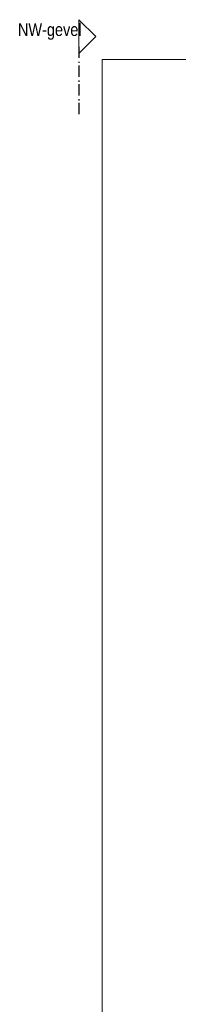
# Model space of a CAD drawing. Header units: millimetres. Extents: x 18442 to 242186, y -49554 to 63508.
# Tile 137 of 175: x 208122 to 211658, y 13836 to 35736. Entities that reach past the tile are written whole.
import ezdxf

# ---------------------------------------------------------------- set-up
doc = ezdxf.new("R2010")
doc.units = ezdxf.units.MM
doc.header["$LTSCALE"] = 400
doc.linetypes.add('STYLE_06', pattern=[1.041641, 0.625, -0.208282, 0.069427, -0.138931])
for name, color, linetype, lineweight in [('Binnenkozijnen', 140, 'Continuous', 15), ('mat-beton (ihwg)', 5, 'Continuous', 25), ('None', 7, 'Continuous', 9)]:
    doc.layers.add(name, color=color, linetype=linetype, lineweight=lineweight)
doc.styles.add('Arial Narrow', font='ARIALN.TTF', dxfattribs={"height": 211.666667})

msp = doc.modelspace()

# ---------------------------------------------------------------- linework, layer by layer
at = {"layer": 'mat-beton (ihwg)', "color": 43, "lineweight": 9, "flags": 128}
msp.add_lwpolyline([(209958.45509, 2131.61885), (209958.45509, 34851.61885), (216635.7849, 34851.61885)], dxfattribs=at)
at = {"layer": 'None', "color": 92, "linetype": 'STYLE_06', "lineweight": 25}
msp.add_line((209441.7849, 35133.70234), (209441.7849, 33633.70234), dxfattribs=at)
at = {"layer": 'None', "color": 140, "linetype": 'Continuous', "lineweight": 15, "flags": 128}
msp.add_lwpolyline([(209441.7849, 35735.57734), (209441.7849, 34985.57734), (209816.7849, 35360.57734)], close=True, dxfattribs=at)

# ---------------------------------------------------------------- texts
at = {"layer": 'Binnenkozijnen', "color": 1, "insert": (208083.08433, 35655.64028), "char_height": 282.222222, "attachment_point": 1, "style": 'Arial Narrow'}
msp.add_mtext('NW-gevel', dxfattribs=at)

doc.saveas('drawing.dxf')
